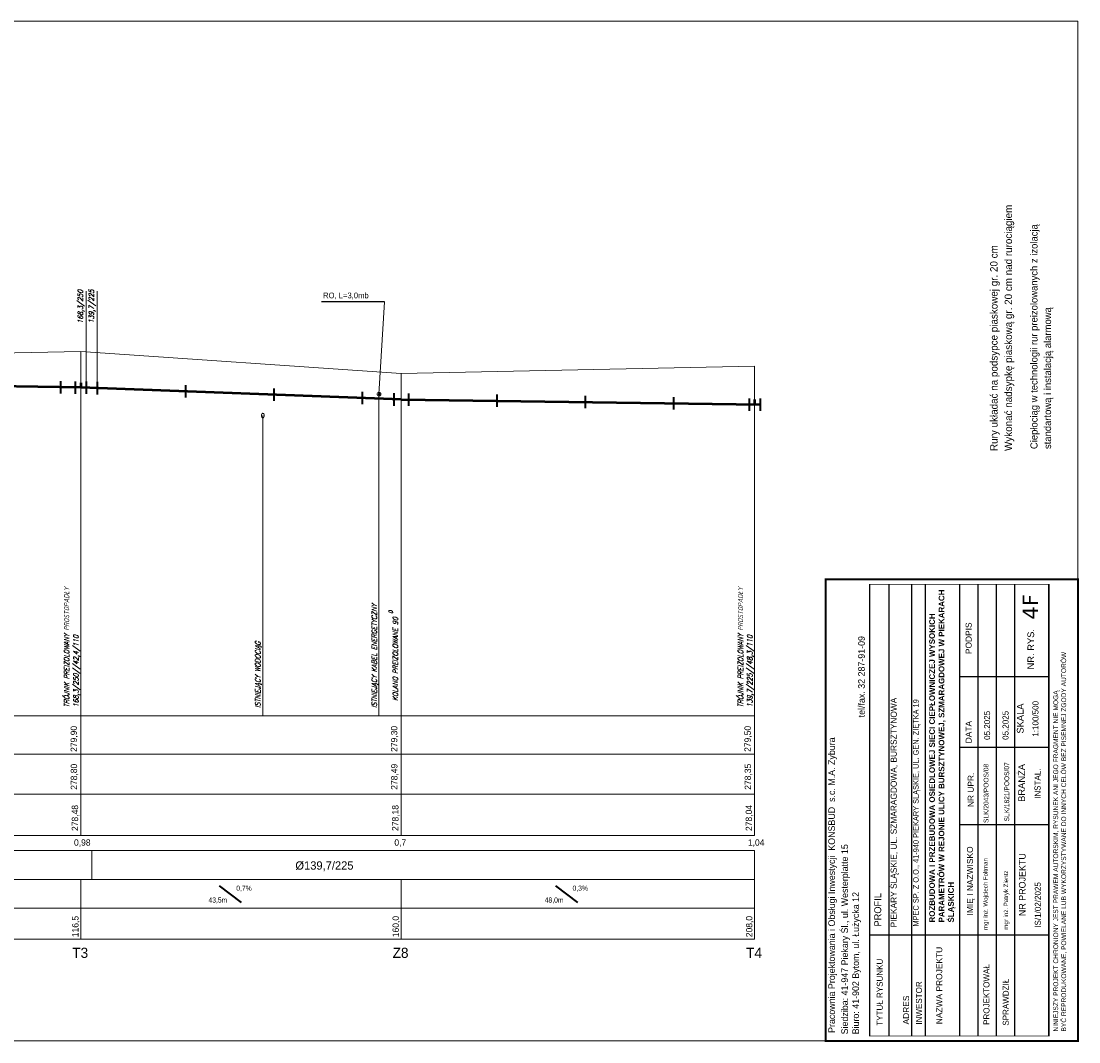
# Model space of a CAD drawing. Extents: x 6567519 to 6569315, y 5583523 to 5585607.
# Tile 61 of 67: x 6568492 to 6568779, y 5584665 to 5584943. Entities that reach past the tile are written whole.
import ezdxf

# ---------------------------------------------------------------- set-up
doc = ezdxf.new("R2010")
doc.units = 0
doc.linetypes.add('GAK', pattern=[3.5, 2, -0.7, 0.1, -0.7])
doc.linetypes.add('KOC', pattern=[2, 1.5, -0.5])
for name, color, linetype, lineweight in [('0-przyłącze', 7, 'CONTINUOUS', 50), ('monitorigng', 220, 'KOC', 30), ('pomocnicza', 140, 'CONTINUOUS', 30), ('siec', 7, 'GAK', 70), ('tekst', 2, 'CONTINUOUS', 20)]:
    doc.layers.add(name, color=color, linetype=linetype, lineweight=lineweight)
doc.layers.add('_D.OBRZEŻE', color=43, linetype='CONTINUOUS')
doc.layers.add('tabela', color=141, linetype='CONTINUOUS')
doc.styles.add('Opisy018', font='verdana.ttf', dxfattribs={"height": 20})
doc.styles.add('ULICA', font='SIMPLEX', dxfattribs={"width": 0.8, "oblique": 15.00003, "height": 1.25})

msp = doc.modelspace()

# ---------------------------------------------------------------- linework, layer by layer
at = {"layer": '0-przyłącze', "color": 0, "lineweight": 25}
msp.add_line((6568590.626, 5584866.305), (6568573.523, 5584866.304), dxfattribs=at)
at = {"layer": '0-przyłącze', "color": 1, "linetype": 'ByBlock', "lineweight": 40}
for p, q in [((6568502.635, 5584844.822), (6568502.635, 5584841.464)), ((6568506.649, 5584844.697), (6568506.649, 5584841.338)), ((6568509.643, 5584844.699), (6568509.643, 5584841.341)), ((6568512.64, 5584844.571), (6568512.64, 5584841.213)), ((6568536.624, 5584843.689), (6568536.624, 5584840.331)), ((6568560.608, 5584842.807), (6568560.608, 5584839.449)), ((6568584.591, 5584841.925), (6568584.591, 5584838.567)), ((6568593.16, 5584841.496), (6568593.16, 5584838.138)), ((6568597.148, 5584841.49), (6568597.148, 5584838.132)), ((6568621.145, 5584841.14), (6568621.145, 5584837.782)), ((6568645.143, 5584840.79), (6568645.143, 5584837.432)), ((6568669.14, 5584840.44), (6568669.14, 5584837.082)), ((6568689.649, 5584840.097), (6568689.649, 5584836.738)), ((6568692.643, 5584840.099), (6568692.643, 5584836.741))]:
    msp.add_line(p, q, dxfattribs=at)
at = {"layer": '0-przyłącze', "color": 0, "lineweight": 20, "extrusion": (0, 0, -1)}
msp.add_ellipse((6568557.624, 5584835.434), major_axis=(0, 0.646), ratio=0.5936938, dxfattribs=at)
at = {"layer": '_D.OBRZEŻE', "color": 0}
for p, q in [((6568722.468, 5584666.85), (6568722.468, 5584789.624)), ((6568727.666, 5584666.887), (6568727.666, 5584789.622)), ((6568733.802, 5584666.907), (6568733.802, 5584789.62)), ((6568737.581, 5584666.907), (6568737.581, 5584789.619)), ((6568746.836, 5584666.907), (6568746.836, 5584789.616)), ((6568751.836, 5584666.907), (6568751.836, 5584789.614)), ((6568756.836, 5584666.907), (6568756.836, 5584789.612)), ((6568761.836, 5584666.907), (6568761.836, 5584789.611)), ((6568771.089, 5584666.907), (6568771.089, 5584789.607)), ((6568771.089, 5584764.479), (6568746.836, 5584764.479)), ((6568771.089, 5584745.291), (6568746.836, 5584745.291)), ((6568771.089, 5584724.277), (6568746.836, 5584724.277)), ((6568771.089, 5584694.278), (6568722.468, 5584694.278))]:
    msp.add_line(p, q, dxfattribs=at)
for points, const_width in [([(6568710.468, 5584665.59), (6568710.468, 5584790.99), (6568778.941, 5584790.99), (6568778.941, 5584665.59)], 0.518), ([(6568722.442, 5584789.624), (6568722.442, 5584666.907), (6568771.239, 5584666.907), (6568771.162, 5584789.607)], 0.148)]:
    msp.add_lwpolyline(points, close=True, dxfattribs=dict(at, const_width=const_width))
at = {"layer": 'monitorigng', "color": 1, "linetype": 'ByBlock', "lineweight": 20}
msp.add_line((6568589.139, 5584753.846), (6568589.139, 5584841.26), dxfattribs=at)
at = {"layer": 'monitorigng', "color": 5, "linetype": 'ByBlock', "lineweight": 20}
msp.add_line((6568557.624, 5584753.846), (6568557.624, 5584835.434), dxfattribs=at)
at = {"layer": 'pomocnicza', "color": 0, "lineweight": 20}
for p, q in [((6568508.146, 5584721.386), (6568508.146, 5584753.846)), ((6568595.146, 5584721.386), (6568595.146, 5584753.846)), ((6568691.146, 5584721.386), (6568691.146, 5584753.846)), ((6568511.146, 5584709.428), (6568511.146, 5584717.274)), ((6568691.146, 5584693.232), (6568691.146, 5584717.274)), ((6568508.146, 5584693.232), (6568508.146, 5584709.428)), ((6568595.146, 5584693.232), (6568595.146, 5584709.428))]:
    msp.add_line(p, q, dxfattribs=at)
at = {"layer": 'siec', "linetype": 'ByBlock', "lineweight": 20}
for p, q in [((6568204.74, 5584942.59), (6568778.941, 5584942.59)), ((6568778.941, 5584942.59), (6568778.941, 5584665.59)), ((6568509.643, 5584844.699), (6568509.643, 5584869.231)), ((6568512.64, 5584844.251), (6568512.64, 5584869.278)), ((6568590.626, 5584866.305), (6568589.139, 5584841.26)), ((6568508.146, 5584852.846), (6568453.146, 5584851.846)), ((6568508.146, 5584753.846), (6568508.146, 5584852.846)), ((6568595.146, 5584846.846), (6568508.146, 5584852.846)), ((6568691.146, 5584848.846), (6568595.146, 5584846.846)), ((6568595.146, 5584753.846), (6568595.146, 5584846.846)), ((6568691.146, 5584753.846), (6568691.146, 5584848.846)), ((6568204.74, 5584665.59), (6568778.941, 5584665.59))]:
    msp.add_line(p, q, dxfattribs=at)
at = {"layer": 'siec', "linetype": 'ByBlock', "lineweight": 50}
for p, q in [((6568508.146, 5584843.046), (6568320.146, 5584846.346)), ((6568508.146, 5584844.387), (6568508.146, 5584843.046)), ((6568595.146, 5584839.846), (6568508.146, 5584843.046)), ((6568595.146, 5584839.846), (6568692.643, 5584838.424)), ((6568691.146, 5584839.787), (6568691.146, 5584838.446))]:
    msp.add_line(p, q, dxfattribs=at)
at = {"layer": 'siec', "linetype": 'Continuous', "lineweight": 20}
msp.add_circle((6568589.139, 5584841.26), 0.508, dxfattribs=at)
at = {"layer": 'siec', "linetype": 'ByBlock', "lineweight": 20}
msp.add_circle((6568589.139, 5584841.26), 0.216, dxfattribs=at)
at = {"layer": 'tabela', "color": 0, "linetype": 'ByBlock', "lineweight": 20}
for p, q in [((6568224.998, 5584753.846), (6568691.146, 5584753.846)), ((6568224.998, 5584743.44), (6568691.146, 5584743.44)), ((6568224.998, 5584732.579), (6568691.146, 5584732.579)), ((6568224.998, 5584732.579), (6568691.146, 5584732.579)), ((6568224.998, 5584721.386), (6568691.146, 5584721.386)), ((6568224.998, 5584717.274), (6568691.146, 5584717.274)), ((6568224.998, 5584709.428), (6568691.146, 5584709.428)), ((6568224.998, 5584709.428), (6568691.146, 5584709.428)), ((6568224.998, 5584709.428), (6568691.146, 5584709.428)), ((6568224.998, 5584701.608), (6568691.146, 5584701.608)), ((6568224.998, 5584701.608), (6568691.146, 5584701.608)), ((6568224.998, 5584693.232), (6568691.146, 5584693.232))]:
    msp.add_line(p, q, dxfattribs=at)
at = {"layer": 'tekst', "color": 0, "linetype": 'ByBlock', "lineweight": 40}
for p, q in [((6568545.727, 5584707.708), (6568551.72, 5584703.22)), ((6568637.042, 5584707.708), (6568643.036, 5584703.22))]:
    msp.add_line(p, q, dxfattribs=at)

# ---------------------------------------------------------------- texts
at = {"layer": '_D.OBRZEŻE', "color": 0, "attachment_point": 1, "rotation": 90}
for s, insert, char_height, width in [('{\\fArial|b1|i0|c238|p34;\\H0.819x;ROZBUDOWA I PRZEBUDOWA OSIEDLOWEJ SIECI CIEPŁOWNICZEJ WYSOKICH PARAMETRÓW W REJONIE ULICY BURSZTYNOWEJ, SZMARAGDOWEJ W PIEKARACH ŚLĄSKICH\\fArial|b0|i0|c238|p34;\\H1.221x;  }', (6568738.564, 5584697.756), 1.88431, 95.17216), ('{\\fArial|b0|i0|c238|p34;\\Q0;PODPIS}', (6568748.444, 5584770.646), 1.6325, 47.38523), ('{\\H0.8612x; tel/fax. 32 287-91-09}\\P ', (6568719.276, 5584752.812), 2.09, 63.97006), ('{\\fArial|b0|i0|c238|p34;\\Q0;NR. RYS.}', (6568765.243, 5584766.494), 1.81389, 47.38523), (' NINIEJSZY PROJEKT CHRONIONY JEST PRAWEM AUTORSKIM, RYSUNEK ANI JEGO FRAGMENT NIE MOGĄ\\P BYĆ REPRODUKOWANE, POWIELANE LUB WYKORZYSTYWANE DO INNYCH CELÓW BEZ PISEMNEJ ZGODY AUTORÓW', (6568772.278, 5584667.644), 1.3, 144.97931), ('MPEC SP. Z O.O., 41-940 PIEKARY ŚLĄSKIE, UL. GEN. ZIĘTKA 19', (6568734.198, 5584696.649), 1.5, 103.19293), ('PIEKARY ŚLĄSKIE, UL. SZMARAGDOWA, BURSZTYNOWA', (6568728.074, 5584696.416), 1.6929, 91.89273), ('05.2025', (6568753.471, 5584747.351), 1.6325, 47.38523), ('05.2025', (6568758.471, 5584747.351), 1.6325, 47.38523), ('{\\fArial|b0|i0|c238|p34;\\Q0;SKALA}', (6568762.37, 5584749.067), 1.81389, 47.38523), ('^I  1:100/500', (6568766.607, 5584740.473), 1.6325, 47.38523), ('Pracownia Projektowania i Obsługi Inwestycji  KONSBUD  s.c. M.A. Zybura{\\Q15;              }', (6568711.17, 5584667.761), 1.8, 562.17756), ('{\\fArial|b0|i0|c238|p34;\\Q0;DATA}', (6568748.444, 5584746.422), 1.6325, 47.38523), ('SLK/2043/POOS/08', (6568753.349, 5584724.772), 1.3, 45.01597), ('SLK/1821/POOS/07', (6568758.98, 5584725.201), 1.3, 45.01597), ('{\\fArial|b0|i0|c238|p34;\\Q0;BRANŻA}', (6568762.746, 5584730.527), 1.81389, 47.38523), ('{\\fArial|b0|i0|c238|p34;NR UPR.}', (6568749.033, 5584729.083), 1.6325, 47.38523), ('^IINSTAL.', (6568767.158, 5584724.804), 1.6325, 47.38523), ('Siedziba: 41-947 Piekary Śl., ul. Westerplatte 15\\PBiuro: 41-902 Bytom, ul. Łużycka 12', (6568714.696, 5584667.368), 1.8, 96.14539), ('{\\fArial|b0|i0|c238|p34;\\Q0;IMIĘ I NAZWISKO}', (6568748.819, 5584699.672), 1.6325, 47.38523), ('mgr inż. Wojciech Foltman', (6568753.249, 5584695.72), 1.2, 47.38523), ('NR PROJEKTU', (6568762.921, 5584699.466), 1.81389, 47.38523), ('mgr inż. Patryk Zientz', (6568758.792, 5584695.807), 1.2, 47.38523), ('\\A1;    IS/1/02/2025', (6568767.245, 5584693.907), 1.6325, 47.38523), ('PROFIL', (6568723.648, 5584696.654), 1.881, 95.48536), ('{\\fArial|b0|i0|c238|p34;NAZWA PROJEKTU}', (6568740.462, 5584670.122), 1.6325, 47.38523), ('TYTUŁ RYSUNKU', (6568724.317, 5584669.724), 1.6325, 47.38523), ('PROJEKTOWAŁ', (6568753.298, 5584669.938), 1.6325, 47.38523), ('SPRAWDZIŁ', (6568758.534, 5584669.73), 1.6325, 47.38523), ('INWESTOR', (6568734.96, 5584670.005), 1.6325, 47.38523), ('{\\fArial|b0|i0|c238|p34;ADRES }', (6568731.469, 5584670.05), 1.6325, 47.38523)]:
    msp.add_mtext(s, dxfattribs=dict(at, insert=insert, char_height=char_height, width=width))
at = {"layer": '_D.OBRZEŻE', "color": 0, "insert": (6568763.961, 5584780.02), "char_height": 4.18, "width": 6.8401, "attachment_point": 1, "rotation": 90, "style": 'Opisy018'}
msp.add_mtext('4F', dxfattribs=at)
at = {"layer": 'pomocnicza', "lineweight": 20}
for s, height, p in [('Wykonać nadsypkę piaskową gr. 20 cm nad rurociągiem', 2, (6568761.046, 5584825.833)), ('Ciepłociąg w technologii rur preizolowanych z izolacją', 1.92, (6568767.972, 5584826.349)), ('Rury układać na podsypce piaskowej gr. 20 cm', 2, (6568757.121, 5584825.833)), ('standartową i instalacją alarmową ', 1.92, (6568771.663, 5584826.359))]:
    msp.add_text(s, height=height, rotation=90, dxfattribs=at).set_placement(p)
at = {"layer": 'pomocnicza', "color": 0, "linetype": 'ByBlock', "lineweight": 20, "style": 'ULICA', "oblique": 15.00003, "width": 0.8}
for s, height, p in [('168,3/250', 1.4, (6568508.743, 5584860.417)), ('139,7/225', 1.4, (6568511.742, 5584860.464)), ('TRÓJNIK PREIZOLOWANY PROSTOPADŁY', 1.4, (6568505.025, 5584756.205)), ('TRÓJNIK PREIZOLOWANY PROSTOPADŁY', 1.4, (6568688.025, 5584756.205)), ('ISTNIEJĄCY KABEL ENERGETYCZNY', 1.4, (6568588.571, 5584756.013)), ('0', 1.12, (6568592.906, 5584781.618)), ('KOLANO PREIZOLOWANE 90', 1.4, (6568594.29, 5584757.904)), ('ISTNIEJĄCY WODOCIĄG', 1.4, (6568556.948, 5584756.013)), ('168,3/250//42,4/110', 1.4, (6568507.546, 5584756.205)), ('139,7/225//48,3/110', 1.4, (6568690.546, 5584756.205))]:
    msp.add_text(s, height=height, rotation=90, dxfattribs=at).set_placement(p)
at = {"layer": 'tekst', "color": 141, "lineweight": 20}
msp.add_text('RO, L=3,0mb', height=1.54829, dxfattribs=at).set_placement((6568573.968, 5584867.31))
at = {"layer": 'tekst', "color": 0, "lineweight": 20}
for s, p in [('279,90', (6568507.121, 5584744.092)), ('279,30', (6568594.121, 5584744.092)), ('279,50', (6568690.121, 5584744.092)), ('278,80', (6568507.165, 5584733.798)), ('278,49', (6568594.165, 5584733.798)), ('278,35', (6568690.165, 5584733.798)), ('278,48', (6568507.442, 5584722.606)), ('278,18', (6568594.442, 5584722.606)), ('278,04', (6568690.442, 5584722.606)), ('116,5', (6568507.544, 5584693.756)), ('160,0', (6568594.544, 5584693.756)), ('208,0', (6568690.544, 5584693.756))]:
    msp.add_text(s, height=1.728, rotation=90, dxfattribs=at).set_placement(p)
for s, height, p in [('0,98', 1.728, (6568506.322, 5584718.61)), ('0,7', 1.728, (6568593.322, 5584718.61)), ('1,04', 1.728, (6568689.322, 5584718.61)), ('%%C139,7/225', 2.2574, (6568566.447, 5584712.107)), ('T3', 2.7648, (6568505.848, 5584688.134)), ('Z8', 2.7648, (6568592.848, 5584688.134)), ('T4', 2.7648, (6568688.848, 5584688.134))]:
    msp.add_text(s, height=height, dxfattribs=at).set_placement(p)
at = {"layer": 'tekst', "color": 0, "lineweight": 20, "width": 0.8}
for s, p in [('0,7%%%', (6568550.385, 5584706.381)), ('0,3%%%', (6568641.7, 5584706.381)), ('43,5m', (6568542.827, 5584703.162)), ('48,0m', (6568634.142, 5584703.162))]:
    msp.add_text(s, height=1.38, dxfattribs=at).set_placement(p)

doc.saveas('drawing.dxf')
